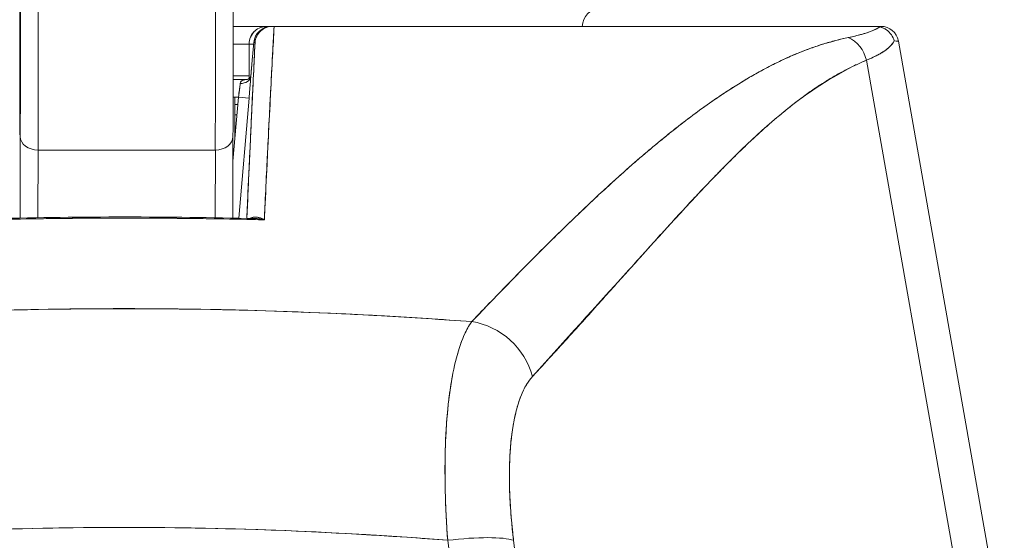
# Model space of a CAD drawing. Header units: inches. Extents: x 14 to 423, y 12 to 263.
# Tile 11 of 124: x 143.101 to 144.194, y 77.634 to 78.212. Entities that reach past the tile are written whole.
import ezdxf

# ---------------------------------------------------------------- set-up
doc = ezdxf.new("R2010")
doc.units = ezdxf.units.IN
doc.header["$LTSCALE"] = 26
doc.header["$MEASUREMENT"] = 0
doc.layers.add('Visible (ANSI)', color=7, linetype='Continuous', lineweight=5)

msp = doc.modelspace()

# ---------------------------------------------------------------- linework, layer by layer
at = {"layer": 'Visible (ANSI)'}
for p, q in [((143.3756, 78.2043), (143.3381, 78.2043)), ((143.3807, 78.2043), (143.3756, 78.2043)), ((143.3807, 78.2043), (143.3819, 78.2043)), ((143.3822, 78.2043), (143.3807, 78.2043)), ((143.3822, 78.2043), (143.3835, 78.2043)), ((143.3836, 78.2043), (144.0491, 78.2043)), ((144.0491, 78.2043), (144.0491, 78.2043)), ((144.0495, 78.2043), (144.0574, 78.2043)), ((143.3559, 78.1846), (143.3381, 78.1846)), ((143.3609, 78.1846), (143.3559, 78.1846)), ((143.3559, 78.1463), (143.3559, 78.1846)), ((143.3559, 78.1846), (143.3559, 78.1463)), ((143.3594, 78.1666), (143.361, 78.1863)), ((143.361, 78.1863), (143.3594, 78.1666)), ((143.3594, 78.1666), (143.361, 78.1863)), ((143.361, 78.1863), (143.3625, 78.1863)), ((143.3625, 78.1863), (143.361, 78.1863)), ((143.3827, 78.1846), (143.3825, 78.1846)), ((143.3827, 78.1846), (143.3825, 78.1846)), ((144.0768, 78.188), (144.1945, 77.5206)), ((144.1945, 77.5206), (144.0768, 78.188)), ((143.3816, 78.1649), (143.3815, 78.1649)), ((143.3815, 78.1649), (143.3816, 78.1649)), ((144.0414, 78.1667), (144.1553, 77.5206)), ((144.1553, 77.5206), (144.0414, 78.1667)), ((143.3559, 78.1492), (143.3381, 78.1492)), ((143.3539, 78.1453), (143.3381, 78.1453)), ((143.3381, 78.1453), (143.3539, 78.1453)), ((143.9075, 78.1453), (143.9075, 78.1453)), ((143.3456, 78.1374), (143.3456, 78.1374)), ((143.3801, 78.1374), (143.3801, 78.1374)), ((143.338, 78.0548), (143.3441, 78.1256)), ((143.3441, 78.1256), (143.3381, 78.1256)), ((143.3402, 78.0807), (143.3402, 78.1256)), ((143.3402, 78.1177), (143.3434, 78.1177)), ((143.3441, 78.1256), (143.3558, 78.1246)), ((143.3558, 78.1246), (143.3441, 78.1256)), ((143.3444, 77.9914), (143.3558, 78.1246)), ((143.3558, 78.1246), (143.3444, 77.9914)), ((143.3553, 78.1177), (143.3553, 78.1177)), ((143.3424, 78.1059), (143.3402, 78.1059)), ((143.3542, 78.1059), (143.3542, 78.1059)), ((143.1018, 78.0821), (143.1017, 77.9916)), ((143.1017, 77.9916), (143.1018, 78.0821)), ((143.338, 78.0821), (143.3379, 77.9915)), ((143.338, 78.0821), (143.338, 78.0821)), ((143.338, 78.0821), (143.338, 78.0821)), ((143.1214, 77.9919), (143.1215, 78.067)), ((143.1215, 78.067), (143.1214, 77.9919)), ((143.3184, 78.067), (143.1215, 78.067)), ((143.1215, 78.067), (143.3184, 78.067)), ((143.3182, 77.9918), (143.3184, 78.067)), ((143.3184, 78.067), (143.3182, 77.9918)), ((143.3508, 78.0665), (143.3508, 78.0665)), ((143.7996, 78.0665), (143.7996, 78.0665)), ((143.7996, 78.0665), (143.7996, 78.0665)), ((143.3492, 78.0468), (143.3491, 78.0468)), ((143.8232, 77.9846), (143.8232, 77.9844)), ((143.8232, 77.9844), (143.8232, 77.9846)), ((143.8037, 77.9629), (143.8037, 77.9631)), ((143.5747, 77.661), (143.5747, 77.661)), ((143.6468, 77.661), (143.6468, 77.661)), ((143.4149, 77.6437), (143.4149, 77.6438)), ((143.4284, 77.6431), (143.4284, 77.6431)), ((143.4284, 77.6431), (143.4284, 77.6431)), ((143.4412, 77.6425), (143.4412, 77.6425)), ((143.4412, 77.6425), (143.4412, 77.6425)), ((143.4417, 77.6425), (143.4417, 77.6425)), ((143.4602, 77.6415), (143.4602, 77.6415)), ((143.4937, 77.6396), (143.4937, 77.6396)), ((143.4937, 77.6396), (143.4937, 77.6396)), ((143.5038, 77.639), (143.5038, 77.639)), ((143.5759, 77.6413), (143.5759, 77.6413)), ((143.6487, 77.6413), (143.6487, 77.6413)), ((143.5764, 77.6338), (143.5906, 77.5206)), ((143.6637, 77.5206), (143.6496, 77.6338))]:
    msp.add_line(p, q, dxfattribs=at)
for centre, start, end in [((143.7456, 78.2043), 90, 180), ((143.3807, 78.1846), 90, 175.0925), ((143.3756, 78.1846), 90, 131.8263), ((144.0574, 78.1846), 10, 90), ((144.0574, 78.1846), 10.0027, 90), ((143.3756, 78.1846), 131.8263, 156.6809), ((143.3756, 78.1846), 156.6809, 180)]:
    msp.add_arc(centre, 0.0197, start, end, dxfattribs=at)
for centre, major_axis, ratio, start_param, end_param in [((143.1016, 78.3082), (0, -0.2264), 0.001274, 2.793103, 5.934696), ((143.1016, 78.3082), (0, 0.2264), 0.001274, 2.793103, 5.934696), ((143.1016, 78.3082), (0, 0.2953), 0.001274, 3.840301, 4.610219), ((143.1213, 78.3082), (0, 0.315), 0.001274, 3.840297, 4.469054), ((143.1213, 78.3082), (0, -0.315), 0.001274, 0.698708, 1.327456), ((143.3181, 78.3082), (0, 0.315), 0.001274, 3.840301, 4.468974), ((143.3181, 78.3082), (0, -0.315), 0.001274, 0.698705, 1.327386), ((143.3807, 78.1846), (0.0017, 0.0196), 0.999886, 0.085937, 1.570796), ((143.3807, 78.1846), (0, 0.0197), 0.999885, 0, 1.484859), ((143.3756, 78.1846), (0, 0.0197), 0.242424, 6.073521, 6.283185), ((143.3756, 78.1846), (0, 0.0197), 0.242424, 6.073521, 6.283185), ((143.3807, 78.1846), (0, 0.0197), 0.201429, 0, 0.013489), ((143.3828, 78.2043), (0.00655, 0), 0.000551, 4.612708, 4.824256), ((143.3448, 78.2043), (0.7126, 0), 0.00001, 6.139723, 6.287835), ((144.0111, 78.1612), (0.0117, -0.0312), 0.918444, 1.40761, 2.426972), ((144.0111, 78.1612), (-0.0117, 0.0312), 0.918444, 4.549204, 5.568565), ((143.3782, 78.1847), (0.6986, 0.0033), 0.000808, 0.000127, 0.114957), ((143.3782, 78.1847), (0.6986, 0.0033), 0.000807, 0.000126, 0.114964), ((143.379, 78.1649), (-0.0196, 0.0017), 0.017407, 6.268027, 6.283182), ((143.379, 78.1649), (-0.0196, 0.0017), 0.017501, 6.268048, 6.283203), ((143.3436, 78.1256), (0.0027, 0.0197), 0.023857, 4.716833, 5.608526), ((143.346, 78.1501), (0.0118, -0.0008), 0.77809, 4.764781, 6.256679), ((143.346, 78.1501), (0.0118, -0.0008), 0.778044, 4.764753, 6.258837), ((143.1212, 78.0954), (-0.0197, -0.0001), 0.939889, 6.135218, 6.279456), ((143.1212, 78.0954), (-0.0197, -0.0001), 0.939889, 6.135218, 6.279456), ((143.1215, 78.0821), (-0.0197, 0), 0.765673, 0.00198, 1.572776), ((143.1215, 78.0821), (-0.0197, 0), 0.765673, 0.00198, 1.572776), ((143.3183, 78.0821), (0.0197, 0), 0.765673, 4.714369, 6.285165), ((143.3183, 78.0821), (0.0197, 0), 0.765673, 4.714369, 6.285165), ((143.4346, 77.8862), (-0.0197, 0), 0.93917, 6.234984, 6.235184), ((143.4346, 77.8862), (-0.0197, 0), 0.93917, 6.23497, 6.23517), ((143.5975, 77.8021), (0.0578, -0.0535), 0.919114, 0.971502, 2.202415), ((143.5975, 77.8021), (-0.0578, 0.0535), 0.919117, 4.11309, 5.344006), ((143.5764, 77.6201), (0.0781, 0.0098), 0.172345, 0.336594, 1.549239), ((143.5764, 77.6201), (0.0781, 0.0098), 0.172345, 0.336593, 1.549239)]:
    msp.add_ellipse(centre, major_axis=major_axis, ratio=ratio, start_param=start_param, end_param=end_param, dxfattribs=at)
for points, knots in [([(143.1015, 78.0954), (143.1015, 78.1003), (143.1014, 78.1062), (143.1014, 78.1132), (143.1014, 78.1203), (143.1014, 78.1285), (143.1014, 78.1377), (143.1014, 78.1469), (143.1014, 78.157), (143.1013, 78.1679), (143.1013, 78.1789), (143.1013, 78.1906), (143.1013, 78.203), (143.1013, 78.2153), (143.1013, 78.2283), (143.1013, 78.2416), (143.1013, 78.255), (143.1013, 78.2687), (143.1013, 78.2825), (143.1013, 78.2964), (143.1013, 78.3104), (143.1013, 78.3243), (143.1013, 78.3382), (143.1013, 78.352), (143.1013, 78.3655), (143.1013, 78.379), (143.1013, 78.3922), (143.1013, 78.4048), (143.1013, 78.4174), (143.1013, 78.4295), (143.1013, 78.4408), (143.1013, 78.4521), (143.1014, 78.4627), (143.1014, 78.4723), (143.1014, 78.4819), (143.1014, 78.4906), (143.1014, 78.4981), (143.1014, 78.5057), (143.1014, 78.5122), (143.1015, 78.5175), (143.1015, 78.5229), (143.1015, 78.527), (143.1015, 78.5298), (143.1015, 78.5327), (143.1015, 78.5342), (143.1016, 78.5345), (143.1016, 78.5348), (143.1016, 78.5338), (143.1016, 78.5315), (143.1016, 78.5293), (143.1016, 78.5258), (143.1017, 78.521)], [0, 0, 0, 0, 0.058824, 0.058824, 0.058824, 0.117647, 0.117647, 0.117647, 0.176471, 0.176471, 0.176471, 0.235294, 0.235294, 0.235294, 0.294118, 0.294118, 0.294118, 0.352941, 0.352941, 0.352941, 0.411765, 0.411765, 0.411765, 0.470588, 0.470588, 0.470588, 0.529412, 0.529412, 0.529412, 0.588235, 0.588235, 0.588235, 0.647059, 0.647059, 0.647059, 0.705882, 0.705882, 0.705882, 0.764706, 0.764706, 0.764706, 0.823529, 0.823529, 0.823529, 0.882353, 0.882353, 0.882353, 0.941176, 0.941176, 0.941176, 1, 1, 1, 1]), ([(143.1017, 78.521), (143.1017, 78.5162), (143.1017, 78.5102), (143.1017, 78.5032), (143.1017, 78.4961), (143.1017, 78.4879), (143.1018, 78.4787), (143.1018, 78.4696), (143.1018, 78.4594), (143.1018, 78.4485), (143.1018, 78.4375), (143.1018, 78.4258), (143.1018, 78.4134), (143.1018, 78.4011), (143.1018, 78.3881), (143.1018, 78.3748), (143.1018, 78.3615), (143.1019, 78.3477), (143.1019, 78.3339), (143.1019, 78.32), (143.1019, 78.306), (143.1019, 78.2921), (143.1019, 78.2782), (143.1018, 78.2644), (143.1018, 78.2509), (143.1018, 78.2374), (143.1018, 78.2242), (143.1018, 78.2116), (143.1018, 78.199), (143.1018, 78.1869), (143.1018, 78.1756), (143.1018, 78.1643), (143.1018, 78.1538), (143.1018, 78.1441), (143.1018, 78.1345), (143.1017, 78.1259), (143.1017, 78.1183), (143.1017, 78.1107), (143.1017, 78.1042), (143.1017, 78.0989), (143.1017, 78.0936), (143.1016, 78.0894), (143.1016, 78.0866), (143.1016, 78.0837), (143.1016, 78.0822), (143.1016, 78.0819), (143.1016, 78.0816), (143.1015, 78.0826), (143.1015, 78.0849), (143.1015, 78.0871), (143.1015, 78.0906), (143.1015, 78.0954)], [0, 0, 0, 0, 0.058824, 0.058824, 0.058824, 0.117647, 0.117647, 0.117647, 0.176471, 0.176471, 0.176471, 0.235294, 0.235294, 0.235294, 0.294118, 0.294118, 0.294118, 0.352941, 0.352941, 0.352941, 0.411765, 0.411765, 0.411765, 0.470588, 0.470588, 0.470588, 0.529412, 0.529412, 0.529412, 0.588235, 0.588235, 0.588235, 0.647059, 0.647059, 0.647059, 0.705882, 0.705882, 0.705882, 0.764706, 0.764706, 0.764706, 0.823529, 0.823529, 0.823529, 0.882353, 0.882353, 0.882353, 0.941176, 0.941176, 0.941176, 1, 1, 1, 1]), ([(143.1016, 78.0826), (143.1016, 78.0826), (143.1016, 78.0828), (143.1016, 78.0842), (143.1016, 78.0862), (143.1017, 78.0949), (143.1017, 78.1041), (143.1017, 78.1289), (143.1018, 78.1451), (143.1018, 78.182), (143.1018, 78.2032), (143.1018, 78.2479), (143.1019, 78.272), (143.1019, 78.32), (143.1019, 78.3445), (143.1018, 78.3909), (143.1018, 78.4134), (143.1018, 78.4534), (143.1018, 78.4715), (143.1017, 78.501), (143.1017, 78.5128), (143.1017, 78.5209)], [0.095515, 0.095515, 0.095515, 0.095515, 0.123841, 0.123841, 0.213853, 0.213853, 0.387934, 0.387934, 0.570542, 0.570542, 0.753617, 0.753617, 0.936769, 0.936769, 1.119942, 1.119942, 1.303116, 1.303116, 1.486277, 1.486277, 1.667352, 1.667352, 1.667352, 1.667352]), ([(143.1018, 78.0821), (143.1018, 78.0919), (143.1018, 78.1024), (143.1018, 78.1138), (143.1019, 78.1252), (143.1019, 78.1375), (143.1019, 78.1503), (143.1019, 78.1632), (143.1019, 78.1766), (143.1019, 78.1906), (143.1019, 78.2045), (143.1019, 78.219), (143.1019, 78.2336), (143.1019, 78.2482), (143.1019, 78.263), (143.1019, 78.2781)], [0, 0, 0, 0, 0.2, 0.2, 0.2, 0.4, 0.4, 0.4, 0.6, 0.6, 0.6, 0.8, 0.8, 0.8, 1, 1, 1, 1]), ([(143.3382, 78.2459), (143.3381, 78.2251), (143.3381, 78.2048), (143.3381, 78.1571), (143.3381, 78.1304), (143.3381, 78.0984), (143.338, 78.09), (143.338, 78.0821)], [0.0826085, 0.0826085, 0.0826085, 0.0826085, 0.2432605, 0.2432605, 0.482131, 0.482131, 0.575219, 0.575219, 0.575219, 0.575219]), ([(143.3625, 78.1863), (143.3627, 78.1887), (143.3634, 78.1912), (143.3645, 78.1934), (143.3656, 78.1956), (143.3671, 78.1976), (143.3689, 78.1992), (143.3707, 78.2008), (143.3728, 78.2021), (143.3751, 78.203), (143.3774, 78.2039), (143.3798, 78.2043), (143.3822, 78.2043)], [0, 0, 0, 0, 0.25, 0.25, 0.25, 0.5, 0.5, 0.5, 0.75, 0.75, 0.75, 1, 1, 1, 1]), ([(143.3822, 78.2043), (143.3798, 78.2043), (143.3773, 78.2039), (143.3751, 78.203), (143.3728, 78.2021), (143.3707, 78.2008), (143.3689, 78.1992), (143.3671, 78.1975), (143.3656, 78.1956), (143.3645, 78.1934), (143.3634, 78.1912), (143.3627, 78.1888), (143.3625, 78.1863)], [0, 0, 0, 0, 0.25, 0.25, 0.25, 0.5, 0.5, 0.5, 0.75, 0.75, 0.75, 1, 1, 1, 1]), ([(143.3836, 78.2043), (143.3831, 78.1955), (143.3826, 78.1868), (143.3822, 78.1781), (143.3814, 78.1637), (143.3807, 78.1493), (143.38, 78.1351), (143.3792, 78.1195), (143.3784, 78.104), (143.3776, 78.0886), (143.3768, 78.0718), (143.376, 78.0552), (143.3752, 78.0387), (143.3744, 78.0221), (143.3736, 78.0057), (143.3729, 77.9895)], [0, 0, 0, 0, 0.117776, 0.117776, 0.117776, 0.3131, 0.3131, 0.3131, 0.52777, 0.52777, 0.52777, 0.763163, 0.763163, 0.763163, 1, 1, 1, 1]), ([(143.3836, 78.2043), (143.3827, 78.1821), (143.3812, 78.1593), (143.38, 78.1359), (143.3787, 78.1126), (143.3777, 78.0886), (143.3764, 78.0642), (143.3752, 78.0398), (143.3738, 78.0148), (143.3729, 77.9895)], [0, 0, 0, 0, 0.333333, 0.333333, 0.333333, 0.666667, 0.666667, 0.666667, 1, 1, 1, 1]), ([(144.0491, 78.2043), (144.0293, 78.2043), (144.0062, 78.2043), (143.9797, 78.2043), (143.9531, 78.2043), (143.923, 78.2043), (143.89, 78.2043), (143.857, 78.2043), (143.821, 78.2043), (143.7825, 78.2043), (143.744, 78.2043), (143.703, 78.2043), (143.66, 78.2043), (143.617, 78.2043), (143.5719, 78.2043), (143.5258, 78.2043), (143.4796, 78.2043), (143.4323, 78.2043), (143.3836, 78.2043)], [0, 0, 0, 0, 0.1666667, 0.1666667, 0.1666667, 0.3333333, 0.3333333, 0.3333333, 0.5, 0.5, 0.5, 0.6666667, 0.6666667, 0.6666667, 0.8333333, 0.8333333, 0.8333333, 0.9999707, 0.9999707, 0.9999707, 0.9999707]), ([(144.0563, 78.2036), (144.0553, 78.2038), (144.0544, 78.204), (144.0536, 78.2041), (144.0527, 78.2042), (144.052, 78.2042), (144.0512, 78.2043), (144.0505, 78.2043), (144.0498, 78.2043), (144.0491, 78.2043)], [0, 0, 0, 0, 0.333333, 0.333333, 0.333333, 0.666667, 0.666667, 0.666667, 1, 1, 1, 1]), ([(144.0563, 78.2036), (144.0553, 78.2038), (144.0544, 78.204), (144.0536, 78.2041), (144.0527, 78.2042), (144.052, 78.2042), (144.0512, 78.2043), (144.0505, 78.2043), (144.0498, 78.2043), (144.0491, 78.2043)], [0, 0, 0, 0, 0.333333, 0.333333, 0.333333, 0.666667, 0.666667, 0.666667, 1, 1, 1, 1]), ([(143.3575, 78.1924), (143.3585, 78.1949), (143.3601, 78.1971), (143.362, 78.1989), (143.3622, 78.199), (143.3623, 78.1992), (143.3624, 78.1993)], [0.2513051, 0.2513051, 0.2513051, 0.2513051, 0.5, 0.5, 0.5, 0.5177884, 0.5177884, 0.5177884, 0.5177884]), ([(144.0212, 78.1918), (144.0265, 78.193), (144.0314, 78.1941), (144.0358, 78.1954), (144.0402, 78.1966), (144.0442, 78.1979), (144.0476, 78.1993), (144.051, 78.2007), (144.0539, 78.2021), (144.0563, 78.2036)], [0, 0, 0, 0, 0.333333, 0.333333, 0.333333, 0.666667, 0.666667, 0.666667, 1, 1, 1, 1]), ([(144.0212, 78.1918), (144.0251, 78.1927), (144.0288, 78.1935), (144.0322, 78.1944), (144.0356, 78.1953), (144.0388, 78.1962), (144.0417, 78.1972), (144.0446, 78.1981), (144.0473, 78.1991), (144.0496, 78.2001), (144.052, 78.2012), (144.0541, 78.2022), (144.0559, 78.2033), (144.056, 78.2034), (144.0562, 78.2035), (144.0563, 78.2036)], [0, 0, 0, 0, 0.243497, 0.243497, 0.243497, 0.488085, 0.488085, 0.488085, 0.733901, 0.733901, 0.733901, 0.981098, 0.981098, 0.981098, 1, 1, 1, 1]), ([(144.0563, 78.2036), (144.0589, 78.2029), (144.0614, 78.2019), (144.0635, 78.2004), (144.0657, 78.1989), (144.0676, 78.1971), (144.0691, 78.195), (144.0705, 78.1929), (144.0716, 78.1905), (144.0722, 78.1881)], [0, 0, 0, 0, 0.333333, 0.333333, 0.333333, 0.666667, 0.666667, 0.666667, 1, 1, 1, 1]), ([(144.0722, 78.1881), (144.0716, 78.1905), (144.0705, 78.1929), (144.0691, 78.195), (144.0676, 78.1971), (144.0657, 78.1989), (144.0635, 78.2004), (144.0625, 78.2011), (144.0615, 78.2017), (144.0604, 78.2022), (144.0591, 78.2028), (144.0577, 78.2032), (144.0563, 78.2036)], [0, 0, 0, 0, 0.333333, 0.333333, 0.333333, 0.666667, 0.666667, 0.666667, 0.817044, 0.817044, 0.817044, 1, 1, 1, 1]), ([(143.3625, 78.1863), (143.3613, 78.1621), (143.3602, 78.1385), (143.3591, 78.1155), (143.358, 78.0926), (143.357, 78.0703), (143.356, 78.0486), (143.3551, 78.029), (143.3542, 78.0098), (143.3534, 77.9912)], [0, 0, 0, 0, 0.3333333, 0.3333333, 0.3333333, 0.6666667, 0.6666667, 0.6666667, 0.9674901, 0.9674901, 0.9674901, 0.9674901]), ([(143.3534, 77.9912), (143.3538, 78.0013), (143.3543, 78.0116), (143.3547, 78.022), (143.3552, 78.0308), (143.3556, 78.0397), (143.356, 78.0486), (143.3563, 78.0564), (143.3567, 78.0641), (143.3571, 78.072), (143.3577, 78.0862), (143.3584, 78.1007), (143.3591, 78.1155), (143.3592, 78.1165), (143.3592, 78.1175), (143.3592, 78.1185), (143.3599, 78.1326), (143.3606, 78.1469), (143.3613, 78.1615), (143.3617, 78.1697), (143.3621, 78.178), (143.3625, 78.1863)], [0.0324732, 0.0324732, 0.0324732, 0.0324732, 0.1953961, 0.1953961, 0.1953961, 0.3333333, 0.3333333, 0.3333333, 0.4516864, 0.4516864, 0.4516864, 0.6666667, 0.6666667, 0.6666667, 0.6810487, 0.6810487, 0.6810487, 0.8854158, 0.8854158, 0.8854158, 1, 1, 1, 1]), ([(143.3609, 78.1846), (143.3609, 78.1846), (143.3609, 78.1846), (143.3609, 78.1846), (143.3593, 78.1846), (143.358, 78.1847), (143.3572, 78.1846), (143.3563, 78.1846), (143.3559, 78.1846), (143.3559, 78.1846)], [0.5981432, 0.5981432, 0.5981432, 0.5981432, 0.6, 0.6, 0.6, 0.8, 0.8, 0.8, 1, 1, 1, 1]), ([(143.6031, 77.8765), (143.625, 77.8991), (143.6455, 77.9205), (143.6651, 77.9404), (143.6847, 77.9603), (143.7034, 77.9786), (143.7212, 77.9956), (143.739, 78.0126), (143.7558, 78.0282), (143.772, 78.0426), (143.7881, 78.0569), (143.8036, 78.0701), (143.8185, 78.0822), (143.8334, 78.0942), (143.8478, 78.1053), (143.8618, 78.1153), (143.8759, 78.1253), (143.8895, 78.1344), (143.9029, 78.1425), (143.9163, 78.1507), (143.9295, 78.1579), (143.9425, 78.1643), (143.9556, 78.1707), (143.9686, 78.1761), (143.9816, 78.1807), (143.9947, 78.1853), (144.0078, 78.189), (144.0212, 78.1918)], [0, 0, 0, 0, 0.111111, 0.111111, 0.111111, 0.222222, 0.222222, 0.222222, 0.333333, 0.333333, 0.333333, 0.444444, 0.444444, 0.444444, 0.555556, 0.555556, 0.555556, 0.666667, 0.666667, 0.666667, 0.777778, 0.777778, 0.777778, 0.888889, 0.888889, 0.888889, 1, 1, 1, 1]), ([(143.6031, 77.8765), (143.6104, 77.8842), (143.6177, 77.8918), (143.6249, 77.8993), (143.6319, 77.9065), (143.6389, 77.9137), (143.6458, 77.9208), (143.6526, 77.9277), (143.6593, 77.9345), (143.666, 77.9413), (143.6725, 77.9478), (143.679, 77.9543), (143.6854, 77.9607), (143.6917, 77.967), (143.698, 77.9732), (143.7042, 77.9792), (143.708, 77.9829), (143.7118, 77.9866), (143.7156, 77.9902), (143.7179, 77.9924), (143.7202, 77.9946), (143.7224, 77.9968), (143.7284, 78.0025), (143.7342, 78.008), (143.7401, 78.0135), (143.7458, 78.0189), (143.7516, 78.0241), (143.7573, 78.0293), (143.7629, 78.0344), (143.7684, 78.0394), (143.774, 78.0443), (143.7794, 78.0492), (143.7849, 78.0539), (143.7903, 78.0586), (143.7956, 78.0632), (143.8009, 78.0677), (143.8062, 78.072), (143.8114, 78.0764), (143.8166, 78.0806), (143.8218, 78.0848), (143.8222, 78.0852), (143.8227, 78.0856), (143.8232, 78.086), (143.8279, 78.0897), (143.8324, 78.0933), (143.837, 78.0968), (143.842, 78.1007), (143.847, 78.1045), (143.852, 78.1081), (143.857, 78.1118), (143.8619, 78.1153), (143.8668, 78.1188), (143.8716, 78.1222), (143.8765, 78.1255), (143.8813, 78.1287), (143.8861, 78.1319), (143.8909, 78.1351), (143.8957, 78.138), (143.9004, 78.141), (143.9052, 78.1439), (143.9099, 78.1467), (143.9146, 78.1495), (143.9193, 78.1521), (143.924, 78.1547), (143.9244, 78.1549), (143.9249, 78.1552), (143.9253, 78.1554), (143.9296, 78.1577), (143.9338, 78.1599), (143.938, 78.162), (143.9426, 78.1644), (143.9473, 78.1666), (143.9519, 78.1687), (143.9565, 78.1708), (143.9611, 78.1728), (143.9657, 78.1747), (143.9704, 78.1766), (143.975, 78.1784), (143.9796, 78.18), (143.9842, 78.1817), (143.9888, 78.1833), (143.9934, 78.1847), (143.998, 78.1861), (144.0027, 78.1874), (144.0073, 78.1886), (144.0119, 78.1898), (144.0166, 78.1909), (144.0212, 78.1918)], [0, 0, 0, 0, 0.047674, 0.047674, 0.047674, 0.093754, 0.093754, 0.093754, 0.138483, 0.138483, 0.138483, 0.181962, 0.181962, 0.181962, 0.224293, 0.224293, 0.224293, 0.25, 0.25, 0.25, 0.265575, 0.265575, 0.265575, 0.305906, 0.305906, 0.305906, 0.345378, 0.345378, 0.345378, 0.384081, 0.384081, 0.384081, 0.422102, 0.422102, 0.422102, 0.459526, 0.459526, 0.459526, 0.496435, 0.496435, 0.496435, 0.5, 0.5, 0.5, 0.53291, 0.53291, 0.53291, 0.569025, 0.569025, 0.569025, 0.604849, 0.604849, 0.604849, 0.640453, 0.640453, 0.640453, 0.675905, 0.675905, 0.675905, 0.711275, 0.711275, 0.711275, 0.746632, 0.746632, 0.746632, 0.75, 0.75, 0.75, 0.782043, 0.782043, 0.782043, 0.817582, 0.817582, 0.817582, 0.853329, 0.853329, 0.853329, 0.889364, 0.889364, 0.889364, 0.925766, 0.925766, 0.925766, 0.962618, 0.962618, 0.962618, 1, 1, 1, 1]), ([(144.0722, 78.1881), (144.0717, 78.1873), (144.0712, 78.1865), (144.0706, 78.1857), (144.0693, 78.1839), (144.0677, 78.1822), (144.0659, 78.1806), (144.0658, 78.1805), (144.0658, 78.1805), (144.0657, 78.1804), (144.0639, 78.1788), (144.0618, 78.1772), (144.0594, 78.1757), (144.0582, 78.1749), (144.0568, 78.1741), (144.0554, 78.1733), (144.0541, 78.1725), (144.0527, 78.1718), (144.0512, 78.1711), (144.0482, 78.1696), (144.0449, 78.1681), (144.0414, 78.1667)], [0, 0, 0, 0, 0.10182, 0.10182, 0.10182, 0.326366, 0.326366, 0.326366, 0.333333, 0.333333, 0.333333, 0.550921, 0.550921, 0.550921, 0.666667, 0.666667, 0.666667, 0.775448, 0.775448, 0.775448, 1, 1, 1, 1]), ([(144.0414, 78.1667), (144.0467, 78.1688), (144.0513, 78.171), (144.0554, 78.1733), (144.0595, 78.1756), (144.0629, 78.1779), (144.0657, 78.1804), (144.0685, 78.1829), (144.0707, 78.1854), (144.0722, 78.1881)], [0.0000121, 0.0000121, 0.0000121, 0.0000121, 0.3333333, 0.3333333, 0.3333333, 0.6666667, 0.6666667, 0.6666667, 1, 1, 1, 1]), ([(143.3594, 78.1666), (143.3592, 78.1646), (143.359, 78.1626), (143.3588, 78.1606), (143.3588, 78.1598), (143.3587, 78.1589), (143.3586, 78.1581), (143.3585, 78.157), (143.3584, 78.1558), (143.3583, 78.1547), (143.3581, 78.1528), (143.358, 78.1509), (143.3578, 78.1491)], [0, 0, 0, 0, 0.3333333, 0.3333333, 0.3333333, 0.4699459, 0.4699459, 0.4699459, 0.6666667, 0.6666667, 0.6666667, 0.9999209, 0.9999209, 0.9999209, 0.9999209]), ([(143.3578, 78.1493), (143.3581, 78.153), (143.3585, 78.157), (143.359, 78.1629), (143.3592, 78.1648), (143.3594, 78.1666)], [0, 0, 0, 0, 0.03105165, 0.03105165, 0.04540417, 0.04540417, 0.04540417, 0.04540417]), ([(143.3578, 78.1491), (143.358, 78.1509), (143.3581, 78.1528), (143.3583, 78.1548), (143.3585, 78.1567), (143.3587, 78.1586), (143.3588, 78.1606), (143.359, 78.1626), (143.3592, 78.1646), (143.3594, 78.1666)], [0, 0, 0, 0, 0.333333, 0.333333, 0.333333, 0.666667, 0.666667, 0.666667, 1, 1, 1, 1]), ([(143.6707, 77.8158), (143.7068, 77.856), (143.7415, 77.894), (143.7746, 77.9306), (143.8076, 77.9672), (143.839, 78.0024), (143.8694, 78.034), (143.8998, 78.0656), (143.9291, 78.0936), (143.9578, 78.1159), (143.9864, 78.1383), (144.0143, 78.155), (144.0414, 78.1667)], [0, 0, 0, 0, 0.25, 0.25, 0.25, 0.5, 0.5, 0.5, 0.75, 0.75, 0.75, 1, 1, 1, 1]), ([(144.0414, 78.1667), (144.0374, 78.1651), (144.0334, 78.1633), (144.0294, 78.1614), (144.0255, 78.1596), (144.0215, 78.1576), (144.0176, 78.1555), (144.0136, 78.1534), (144.0096, 78.1512), (144.0057, 78.1489), (144.0017, 78.1466), (143.9978, 78.1442), (143.9939, 78.1417), (143.9899, 78.1392), (143.986, 78.1366), (143.982, 78.1339), (143.9781, 78.1311), (143.9741, 78.1283), (143.9702, 78.1254), (143.9662, 78.1225), (143.9622, 78.1194), (143.9583, 78.1163), (143.9542, 78.1131), (143.9502, 78.1099), (143.9462, 78.1066), (143.9422, 78.1032), (143.9381, 78.0998), (143.9341, 78.0963), (143.93, 78.0927), (143.9259, 78.089), (143.9218, 78.0853), (143.9177, 78.0815), (143.9135, 78.0777), (143.9094, 78.0738), (143.9052, 78.0697), (143.9009, 78.0657), (143.8967, 78.0616), (143.8924, 78.0573), (143.8881, 78.053), (143.8838, 78.0487), (143.8794, 78.0443), (143.875, 78.0398), (143.8706, 78.0352), (143.8661, 78.0306), (143.8616, 78.0258), (143.8571, 78.0211), (143.8549, 78.0188), (143.8528, 78.0165), (143.8506, 78.0142), (143.8481, 78.0116), (143.8457, 78.0089), (143.8432, 78.0062), (143.8384, 78.0011), (143.8336, 77.9959), (143.8288, 77.9907), (143.8239, 77.9853), (143.819, 77.9799), (143.814, 77.9745), (143.8089, 77.9688), (143.8038, 77.9632), (143.7987, 77.9575), (143.7934, 77.9516), (143.7881, 77.9457), (143.7828, 77.9397), (143.7772, 77.9336), (143.7717, 77.9274), (143.7662, 77.9212), (143.7604, 77.9148), (143.7546, 77.9083), (143.7489, 77.9019), (143.7428, 77.8951), (143.7368, 77.8884), (143.7308, 77.8817), (143.7244, 77.8746), (143.7181, 77.8676), (143.7118, 77.8606), (143.7051, 77.8533), (143.6985, 77.846), (143.6918, 77.8387), (143.6848, 77.831), (143.6777, 77.8234), (143.6707, 77.8158)], [0, 0, 0, 0, 0.029086, 0.029086, 0.029086, 0.058387, 0.058387, 0.058387, 0.087935, 0.087935, 0.087935, 0.117777, 0.117777, 0.117777, 0.147957, 0.147957, 0.147957, 0.178529, 0.178529, 0.178529, 0.20955, 0.20955, 0.20955, 0.24108, 0.24108, 0.24108, 0.273185, 0.273185, 0.273185, 0.305936, 0.305936, 0.305936, 0.339407, 0.339407, 0.339407, 0.37368, 0.37368, 0.37368, 0.408841, 0.408841, 0.408841, 0.44498, 0.44498, 0.44498, 0.482193, 0.482193, 0.482193, 0.5, 0.5, 0.5, 0.520588, 0.520588, 0.520588, 0.560289, 0.560289, 0.560289, 0.60142, 0.60142, 0.60142, 0.644109, 0.644109, 0.644109, 0.688496, 0.688496, 0.688496, 0.734731, 0.734731, 0.734731, 0.782977, 0.782977, 0.782977, 0.833414, 0.833414, 0.833414, 0.886232, 0.886232, 0.886232, 0.941632, 0.941632, 0.941632, 1, 1, 1, 1]), ([(143.3538, 78.1452), (143.3538, 78.1452), (143.3539, 78.1452), (143.354, 78.1453), (143.3543, 78.1454), (143.3551, 78.1457), (143.3556, 78.146), (143.3567, 78.147), (143.3572, 78.1478), (143.3576, 78.1487), (143.3577, 78.1489), (143.3578, 78.1492), (143.3578, 78.1493), (143.3578, 78.1493)], [0.00826643, 0.00826643, 0.00826643, 0.00826643, 0.01093097, 0.01093097, 0.01929741, 0.01929741, 0.02796576, 0.02796576, 0.04070737, 0.04070737, 0.04645401, 0.04645401, 0.05019515, 0.05019515, 0.05019515, 0.05019515]), ([(143.346, 78.1409), (143.3459, 78.1397), (143.3457, 78.1382), (143.3455, 78.1366), (143.3453, 78.135), (143.3451, 78.1332), (143.3449, 78.1314), (143.3446, 78.1295), (143.3444, 78.1275), (143.3441, 78.1256)], [0, 0, 0, 0, 0.333333, 0.333333, 0.333333, 0.666667, 0.666667, 0.666667, 1, 1, 1, 1]), ([(143.3539, 78.1453), (143.3524, 78.1452), (143.3511, 78.1451), (143.35, 78.1448), (143.3488, 78.1445), (143.3478, 78.144), (143.3471, 78.1434), (143.3465, 78.1427), (143.3461, 78.1419), (143.346, 78.1409)], [0.0252936, 0.0252936, 0.0252936, 0.0252936, 0.3333333, 0.3333333, 0.3333333, 0.6666667, 0.6666667, 0.6666667, 1, 1, 1, 1]), ([(143.3539, 78.1453), (143.3534, 78.1452), (143.3528, 78.1452), (143.3523, 78.1452), (143.3516, 78.1451), (143.351, 78.145), (143.3504, 78.1449), (143.3498, 78.1448), (143.3493, 78.1446), (143.3488, 78.1444), (143.3483, 78.1442), (143.3479, 78.144), (143.3475, 78.1437), (143.3471, 78.1434), (143.3468, 78.143), (143.3466, 78.1426), (143.3463, 78.1423), (143.3462, 78.1418), (143.3461, 78.1414), (143.3461, 78.1412), (143.346, 78.1411), (143.346, 78.1409)], [0.0285385, 0.0285385, 0.0285385, 0.0285385, 0.1552338, 0.1552338, 0.1552338, 0.3146654, 0.3146654, 0.3146654, 0.4746099, 0.4746099, 0.4746099, 0.6335713, 0.6335713, 0.6335713, 0.7920602, 0.7920602, 0.7920602, 0.9509153, 0.9509153, 0.9509153, 1, 1, 1, 1]), ([(143.3558, 78.1246), (143.3559, 78.1254), (143.356, 78.1263), (143.3561, 78.1272), (143.3563, 78.1295), (143.3564, 78.1317), (143.3566, 78.1338), (143.3568, 78.1358), (143.3569, 78.1378), (143.3571, 78.1397), (143.3572, 78.1405), (143.3572, 78.1414), (143.3573, 78.1422), (143.3573, 78.1429), (143.3574, 78.1436), (143.3574, 78.1442), (143.3575, 78.1455), (143.3576, 78.1467), (143.3577, 78.1478), (143.3577, 78.1482), (143.3578, 78.1487), (143.3578, 78.1491)], [0, 0, 0, 0, 0.094135, 0.094135, 0.094135, 0.333333, 0.333333, 0.333333, 0.559454, 0.559454, 0.559454, 0.666667, 0.666667, 0.666667, 0.754599, 0.754599, 0.754599, 0.928219, 0.928219, 0.928219, 1, 1, 1, 1]), ([(143.3558, 78.1246), (143.3561, 78.1278), (143.3564, 78.1308), (143.3566, 78.1338), (143.3569, 78.1368), (143.3571, 78.1397), (143.3573, 78.1422), (143.3575, 78.1448), (143.3576, 78.1471), (143.3578, 78.1491)], [0, 0, 0, 0, 0.333333, 0.333333, 0.333333, 0.666667, 0.666667, 0.666667, 1, 1, 1, 1]), ([(143.3729, 77.9895), (143.321, 77.9908), (143.2691, 77.9915), (143.2172, 77.9915), (143.1659, 77.9915), (143.1146, 77.9908), (143.0633, 77.9895)], [0, 0, 0, 0, 0.502733, 0.502733, 0.502733, 1, 1, 1, 1]), ([(143.3729, 77.9895), (143.3385, 77.9904), (143.3041, 77.9909), (143.2697, 77.9912), (143.2353, 77.9915), (143.2008, 77.9915), (143.1664, 77.9912), (143.132, 77.9909), (143.0977, 77.9904), (143.0633, 77.9895)], [0, 0, 0, 0, 0.333333, 0.333333, 0.333333, 0.666667, 0.666667, 0.666667, 1, 1, 1, 1]), ([(143.3729, 77.9895), (143.3716, 77.9902), (143.3704, 77.9908), (143.3692, 77.9913), (143.3681, 77.9917), (143.367, 77.992), (143.3659, 77.9923), (143.3649, 77.9925), (143.3639, 77.9926), (143.363, 77.9926), (143.3621, 77.9926), (143.3613, 77.9925), (143.3605, 77.9924), (143.3597, 77.9922), (143.359, 77.992), (143.3583, 77.9916), (143.3579, 77.9915), (143.3576, 77.9913), (143.3572, 77.9911)], [0, 0, 0, 0, 0.2167999, 0.2167999, 0.2167999, 0.411608, 0.411608, 0.411608, 0.5867863, 0.5867863, 0.5867863, 0.7449517, 0.7449517, 0.7449517, 0.8898509, 0.8898509, 0.8898509, 0.9633693, 0.9633693, 0.9633693, 0.9633693]), ([(143.3729, 77.9895), (143.3708, 77.9907), (143.3686, 77.9916), (143.3667, 77.9921), (143.3647, 77.9926), (143.3629, 77.9927), (143.3612, 77.9925), (143.3598, 77.9923), (143.3584, 77.9918), (143.3573, 77.9911)], [0, 0, 0, 0, 0.3333333, 0.3333333, 0.3333333, 0.6666667, 0.6666667, 0.6666667, 0.9554653, 0.9554653, 0.9554653, 0.9554653]), ([(143.3622, 77.9909), (143.3625, 77.9909), (143.3627, 77.9909), (143.363, 77.9909), (143.3661, 77.9908), (143.3694, 77.9903), (143.3729, 77.9895)], [0.63841, 0.63841, 0.63841, 0.63841, 0.6666667, 0.6666667, 0.6666667, 0.9998068, 0.9998068, 0.9998068, 0.9998068]), ([(143.3622, 77.9909), (143.3625, 77.9909), (143.3627, 77.9909), (143.363, 77.9909), (143.3643, 77.9909), (143.3656, 77.9908), (143.367, 77.9906), (143.3689, 77.9903), (143.3709, 77.99), (143.3729, 77.9895)], [0.6385227, 0.6385227, 0.6385227, 0.6385227, 0.6666667, 0.6666667, 0.6666667, 0.8052088, 0.8052088, 0.8052088, 1, 1, 1, 1]), ([(142.8331, 77.8765), (142.866, 77.879), (142.8988, 77.8811), (142.9316, 77.8829), (142.9852, 77.8859), (143.0386, 77.888), (143.0914, 77.8894), (143.1012, 77.8896), (143.1111, 77.8898), (143.1209, 77.89), (143.1852, 77.8912), (143.2488, 77.8913), (143.313, 77.8901), (143.3236, 77.8899), (143.3342, 77.8896), (143.3448, 77.8894), (143.397, 77.8881), (143.4498, 77.8859), (143.5029, 77.883), (143.5362, 77.8812), (143.5696, 77.879), (143.6031, 77.8765)], [0, 0, 0, 0, 0.126313, 0.126313, 0.126313, 0.333333, 0.333333, 0.333333, 0.371996, 0.371996, 0.371996, 0.62508, 0.62508, 0.62508, 0.666667, 0.666667, 0.666667, 0.871465, 0.871465, 0.871465, 1, 1, 1, 1]), ([(142.8331, 77.8765), (142.8979, 77.8813), (142.9619, 77.8849), (143.0259, 77.8873), (143.0899, 77.8897), (143.154, 77.8909), (143.2181, 77.8909), (143.2822, 77.8909), (143.3463, 77.8897), (143.4103, 77.8873), (143.4743, 77.8849), (143.5383, 77.8813), (143.6031, 77.8765)], [0, 0, 0, 0, 0.25, 0.25, 0.25, 0.5, 0.5, 0.5, 0.75, 0.75, 0.75, 1, 1, 1, 1]), ([(143.6031, 77.8765), (143.5989, 77.8709), (143.5952, 77.8635), (143.5918, 77.8546), (143.5885, 77.8457), (143.5855, 77.8354), (143.5831, 77.8237), (143.5806, 77.8121), (143.5786, 77.7991), (143.5771, 77.785), (143.5755, 77.7709), (143.5745, 77.7557), (143.5739, 77.7396), (143.5733, 77.7235), (143.5733, 77.7065), (143.5737, 77.6888), (143.5741, 77.671), (143.575, 77.6525), (143.5764, 77.6338)], [0, 0, 0, 0, 0.166667, 0.166667, 0.166667, 0.333333, 0.333333, 0.333333, 0.5, 0.5, 0.5, 0.666667, 0.666667, 0.666667, 0.833333, 0.833333, 0.833333, 1, 1, 1, 1]), ([(143.5764, 77.6338), (143.5761, 77.6374), (143.5759, 77.6411), (143.5756, 77.6447), (143.5752, 77.6509), (143.5749, 77.6571), (143.5746, 77.6633), (143.5743, 77.6694), (143.5741, 77.6754), (143.5739, 77.6815), (143.5737, 77.6874), (143.5736, 77.6934), (143.5735, 77.6992), (143.5734, 77.705), (143.5734, 77.7108), (143.5734, 77.7165), (143.5735, 77.7221), (143.5736, 77.7277), (143.5737, 77.7332), (143.5739, 77.7386), (143.5741, 77.744), (143.5743, 77.7493), (143.5746, 77.7545), (143.5749, 77.7597), (143.5752, 77.7648), (143.5756, 77.7698), (143.576, 77.7747), (143.5765, 77.7796), (143.5767, 77.7815), (143.5769, 77.7834), (143.5771, 77.7853), (143.5774, 77.7881), (143.5777, 77.7909), (143.5781, 77.7936), (143.5787, 77.7982), (143.5793, 77.8026), (143.58, 77.8069), (143.5807, 77.8112), (143.5814, 77.8153), (143.5822, 77.8193), (143.583, 77.8234), (143.5838, 77.8272), (143.5847, 77.8309), (143.5856, 77.8346), (143.5865, 77.8382), (143.5875, 77.8416), (143.5885, 77.845), (143.5895, 77.8483), (143.5906, 77.8513), (143.5917, 77.8544), (143.5929, 77.8573), (143.594, 77.8601), (143.5952, 77.8628), (143.5964, 77.8654), (143.5977, 77.8678), (143.599, 77.8702), (143.6003, 77.8725), (143.6017, 77.8745), (143.6021, 77.8752), (143.6026, 77.8759), (143.6031, 77.8765)], [0, 0, 0, 0, 0.032809, 0.032809, 0.032809, 0.089258, 0.089258, 0.089258, 0.145362, 0.145362, 0.145362, 0.201169, 0.201169, 0.201169, 0.256712, 0.256712, 0.256712, 0.31204, 0.31204, 0.31204, 0.367264, 0.367264, 0.367264, 0.422459, 0.422459, 0.422459, 0.477668, 0.477668, 0.477668, 0.5, 0.5, 0.5, 0.532921, 0.532921, 0.532921, 0.588194, 0.588194, 0.588194, 0.643534, 0.643534, 0.643534, 0.698987, 0.698987, 0.698987, 0.754621, 0.754621, 0.754621, 0.810528, 0.810528, 0.810528, 0.866751, 0.866751, 0.866751, 0.923319, 0.923319, 0.923319, 0.980266, 0.980266, 0.980266, 1, 1, 1, 1]), ([(143.6496, 77.6338), (143.6475, 77.6511), (143.646, 77.6675), (143.6454, 77.6832), (143.6447, 77.6988), (143.6447, 77.7137), (143.6455, 77.7275), (143.6462, 77.7413), (143.6477, 77.7539), (143.6498, 77.7653), (143.652, 77.7767), (143.6548, 77.7868), (143.6583, 77.7952), (143.6618, 77.8037), (143.6659, 77.8105), (143.6707, 77.8158)], [0, 0, 0, 0, 0.2, 0.2, 0.2, 0.4, 0.4, 0.4, 0.6, 0.6, 0.6, 0.8, 0.8, 0.8, 1, 1, 1, 1]), ([(143.6707, 77.8158), (143.6702, 77.8153), (143.6698, 77.8148), (143.6694, 77.8143), (143.6681, 77.8127), (143.6668, 77.8111), (143.6656, 77.8093), (143.6645, 77.8075), (143.6633, 77.8056), (143.6622, 77.8036), (143.6611, 77.8015), (143.6601, 77.7993), (143.6591, 77.797), (143.6588, 77.7964), (143.6586, 77.7958), (143.6583, 77.7952), (143.6576, 77.7935), (143.6569, 77.7917), (143.6562, 77.7898), (143.6553, 77.7872), (143.6545, 77.7846), (143.6537, 77.7818), (143.6529, 77.779), (143.6522, 77.7761), (143.6515, 77.7731), (143.6509, 77.7706), (143.6503, 77.768), (143.6498, 77.7653), (143.6497, 77.7648), (143.6497, 77.7643), (143.6496, 77.7638), (143.649, 77.7606), (143.6484, 77.7573), (143.648, 77.7539), (143.6475, 77.7505), (143.6471, 77.7469), (143.6467, 77.7433), (143.6463, 77.7397), (143.646, 77.736), (143.6458, 77.7322), (143.6457, 77.7307), (143.6456, 77.7291), (143.6455, 77.7275), (143.6454, 77.7252), (143.6452, 77.7229), (143.6452, 77.7206), (143.645, 77.7167), (143.6449, 77.7126), (143.6449, 77.7085), (143.6449, 77.7044), (143.6449, 77.7002), (143.645, 77.696), (143.645, 77.6918), (143.6452, 77.6875), (143.6454, 77.6832), (143.6456, 77.6787), (143.6458, 77.6742), (143.6461, 77.6697), (143.6464, 77.6652), (143.6468, 77.6606), (143.6472, 77.656), (143.6476, 77.6514), (143.6481, 77.6467), (143.6486, 77.642), (143.6489, 77.6393), (143.6492, 77.6365), (143.6496, 77.6338)], [0, 0, 0, 0, 0.019103, 0.019103, 0.019103, 0.074488, 0.074488, 0.074488, 0.129904, 0.129904, 0.129904, 0.185404, 0.185404, 0.185404, 0.2, 0.2, 0.2, 0.241031, 0.241031, 0.241031, 0.296777, 0.296777, 0.296777, 0.352641, 0.352641, 0.352641, 0.4, 0.4, 0.4, 0.408599, 0.408599, 0.408599, 0.464615, 0.464615, 0.464615, 0.520668, 0.520668, 0.520668, 0.576744, 0.576744, 0.576744, 0.6, 0.6, 0.6, 0.632818, 0.632818, 0.632818, 0.688844, 0.688844, 0.688844, 0.74479, 0.74479, 0.74479, 0.8, 0.8, 0.8, 0.856416, 0.856416, 0.856416, 0.9121, 0.9121, 0.9121, 0.967784, 0.967784, 0.967784, 1, 1, 1, 1]), ([(142.8598, 77.6338), (142.9408, 77.6402), (143.0213, 77.6444), (143.1003, 77.6466), (143.1793, 77.6487), (143.2569, 77.6487), (143.3359, 77.6466), (143.4149, 77.6444), (143.4954, 77.6402), (143.5764, 77.6338)], [0, 0, 0, 0, 0.333333, 0.333333, 0.333333, 0.666667, 0.666667, 0.666667, 1, 1, 1, 1]), ([(143.5764, 77.6338), (143.5463, 77.6362), (143.5162, 77.6383), (143.4862, 77.64), (143.4266, 77.6436), (143.367, 77.646), (143.3074, 77.6472), (143.2471, 77.6484), (143.1869, 77.6484), (143.1267, 77.6472), (143.0672, 77.6459), (143.0078, 77.6435), (142.9484, 77.6399), (142.922, 77.6384), (142.8957, 77.6366), (142.8694, 77.6345), (142.8662, 77.6343), (142.863, 77.6341), (142.8598, 77.6338)], [0, 0, 0, 0, 0.125959, 0.125959, 0.125959, 0.375449, 0.375449, 0.375449, 0.627486, 0.627486, 0.627486, 0.876322, 0.876322, 0.876322, 0.986527, 0.986527, 0.986527, 1, 1, 1, 1])]:
    msp.add_open_spline(points, degree=3, knots=knots, dxfattribs=at)
for points in [[(143.3807, 78.2043), (143.379, 78.2043), (143.3773, 78.2043), (143.3756, 78.2043)], [(143.3806, 78.2043), (143.3806, 78.2043), (143.3806, 78.2043), (143.3807, 78.2043)], [(143.3573, 78.1846), (143.3575, 78.1846), (143.3577, 78.1846), (143.358, 78.1846)], [(143.361, 78.1863), (143.361, 78.1863), (143.361, 78.1863), (143.361, 78.1863)], [(143.361, 78.1863), (143.361, 78.1863), (143.361, 78.1863), (143.361, 78.1863)], [(143.3578, 78.1496), (143.3578, 78.1496), (143.3578, 78.1496), (143.3578, 78.1496)], [(143.3578, 78.1491), (143.3578, 78.1492), (143.3578, 78.1493), (143.3578, 78.1493)], [(143.3578, 78.1491), (143.3578, 78.1491), (143.3578, 78.1491), (143.3578, 78.1491)], [(143.3456, 78.1374), (143.3456, 78.1374), (143.3456, 78.1374), (143.3456, 78.1374)], [(143.3801, 78.1374), (143.3801, 78.1374), (143.3801, 78.1374), (143.3801, 78.1374)], [(143.3508, 78.0665), (143.3508, 78.0665), (143.3508, 78.0665), (143.3508, 78.0665)], [(143.0739, 77.9909), (143.17, 77.9933), (143.2662, 77.9933), (143.3622, 77.9909)], [(143.3528, 77.99), (143.3528, 77.99), (143.3528, 77.99), (143.3528, 77.99)], [(143.3528, 77.99), (143.3528, 77.99), (143.3528, 77.99), (143.3528, 77.99)], [(143.3569, 77.9899), (143.3569, 77.9899), (143.3569, 77.9899), (143.3569, 77.9899)], [(143.4149, 77.8871), (143.4149, 77.8871), (143.4149, 77.8871), (143.4149, 77.8871)], [(143.4149, 77.8871), (143.4149, 77.8871), (143.4149, 77.8871), (143.4149, 77.8871)], [(143.4295, 77.8865), (143.4295, 77.8865), (143.4295, 77.8865), (143.4295, 77.8865)], [(143.4296, 77.8865), (143.4296, 77.8865), (143.4296, 77.8865), (143.4296, 77.8865)], [(143.53, 77.8814), (143.53, 77.8814), (143.53, 77.8814), (143.53, 77.8814)], [(143.5759, 77.6413), (143.5759, 77.6413), (143.5759, 77.6413), (143.5759, 77.6413)], [(143.6487, 77.6413), (143.6487, 77.6413), (143.6487, 77.6413), (143.6487, 77.6413)]]:
    msp.add_open_spline(points, degree=3, dxfattribs=at)

doc.saveas('drawing.dxf')
